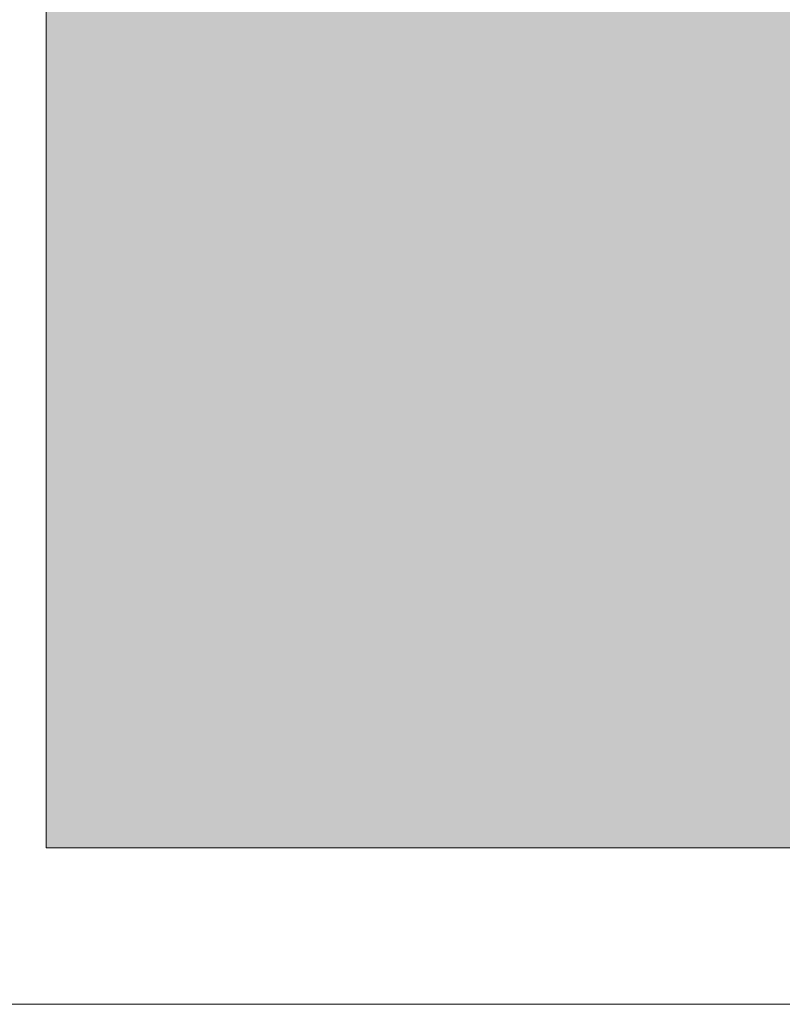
# Model space of a CAD drawing. Header units: metres. Extents: x -14 to 13.9, y -18.2 to 7.6.
# Tile 176 of 215: x -9.261 to -8.481, y -18.235 to -17.228. Entities that reach past the tile are written whole.
import ezdxf

# ---------------------------------------------------------------- set-up
doc = ezdxf.new("R2010")
doc.units = ezdxf.units.M
for name, color, linetype, lineweight in [('A-FLOR', 7, 'Continuous', 5), ('A-FLOR-PATT', 7, 'Continuous', 5), ('C-TOPO', 7, 'Continuous', 5)]:
    doc.layers.add(name, color=color, linetype=linetype, lineweight=lineweight)

msp = doc.modelspace()

# ---------------------------------------------------------------- hatches: boundary and pattern name
at = {"layer": 'A-FLOR-PATT', "true_color": 0xd8d8d8}
msp.add_hatch(color=254, dxfattribs=at).paths.add_polyline_path([(-8.3336, -18.075), (-8.3336, -17.7839), (-8.3346, -17.7849), (-8.354, -17.7852), (-8.3544, -17.7856), (-8.3924, -17.7859), (-8.3933, -17.7908), (-8.3955, -17.7927), (-8.3997, -17.7934), (-8.4029, -17.7944), (-8.4057, -17.7959), (-8.4096, -17.7984), (-8.4125, -17.7982), (-8.4156, -17.7959), (-8.4189, -17.7942), (-8.422, -17.7933), (-8.4264, -17.7924), (-8.4283, -17.7902), (-8.4288, -17.787), (-8.4294, -17.7856), (-8.4394, -17.7851), (-8.4416, -17.7855), (-8.4447, -17.7876), (-8.4479, -17.7885), (-8.453, -17.7889), (-8.4571, -17.7879), (-8.4624, -17.7838), (-8.4646, -17.7794), (-8.4653, -17.775), (-8.4637, -17.7684), (-8.462, -17.7658), (-8.4581, -17.7627), (-8.4544, -17.7615), (-8.4499, -17.7612), (-8.4447, -17.7624), (-8.4396, -17.765), (-8.4289, -17.7636), (-8.428, -17.7593), (-8.4258, -17.7574), (-8.4222, -17.7568), (-8.4184, -17.7557), (-8.4156, -17.7541), (-8.4117, -17.7516), (-8.4088, -17.7519), (-8.4053, -17.7544), (-8.4024, -17.7559), (-8.3992, -17.7568), (-8.3949, -17.7577), (-8.393, -17.7599), (-8.3925, -17.7631), (-8.3923, -17.7645), (-8.354, -17.7648), (-8.354, -17.7652), (-8.3346, -17.7652), (-8.3336, -17.7662), (-8.3336, -15.315), (-9.2336, -15.315), (-9.2336, -18.075), (-8.6462, -18.075)])

# ---------------------------------------------------------------- linework, layer by layer
at = {"layer": 'A-FLOR'}
for p, q in [((-9.2336, -13.115), (-9.2336, -18.075)), ((-9.2336, -18.075), (-8.3336, -18.075))]:
    msp.add_line(p, q, dxfattribs=at)
at = {"layer": 'C-TOPO', "color": 8, "true_color": 0x808080}
for p, q in [((-8.3336, -18.235), (-13.9936, -18.235)), ((-13.9936, -18.235), (-8.3336, -18.235))]:
    msp.add_line(p, q, dxfattribs=at)

doc.saveas('drawing.dxf')
